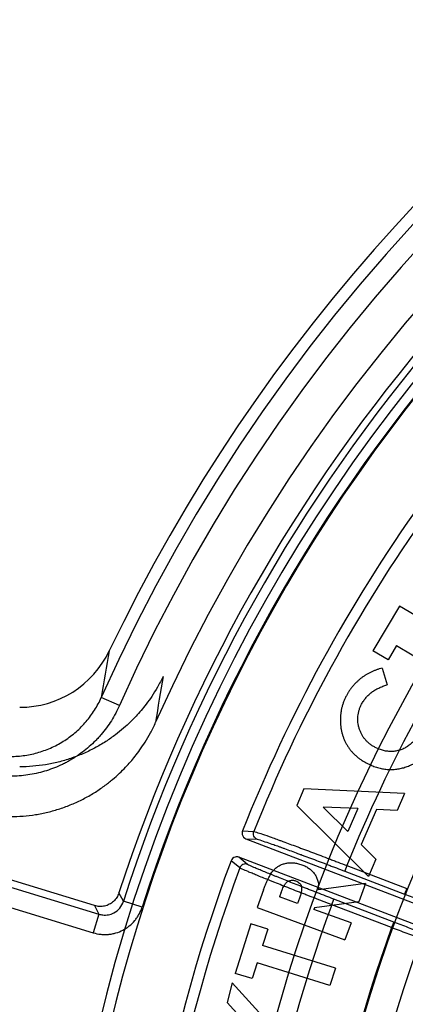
# Model space of a CAD drawing. Header units: millimetres. Extents: x 0 to 297, y 0 to 210.
# Tile 75 of 256: x 147.086 to 147.1832, y 92.9767 to 93.225. Entities that reach past the tile are written whole.
import ezdxf

# ---------------------------------------------------------------- set-up
doc = ezdxf.new("R2010")
doc.units = ezdxf.units.MM
doc.header["$LTSCALE"] = 16.335
doc.layers.get('0').update_dxf_attribs({"linetype": 'CONTINUOUS'})
doc.layers.add('01_GLOBAL', color=7, linetype='CONTINUOUS')
doc.layers.add('INTFCLR_144815', color=7, linetype='CONTINUOUS')

msp = doc.modelspace()

# ---------------------------------------------------------------- linework, layer by layer
at = {"color": 7, "linetype": 'Continuous'}
msp.add_circle((148.2308034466, 92.1164639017), 1.9, dxfattribs=at)
at = {"color": 9, "linetype": 'Continuous'}
msp.add_arc((148.2308034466, 92.1164639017), 1.8756493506, 92.9674534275, 177.0325465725, dxfattribs=at)
at = {"layer": '01_GLOBAL', "color": 7, "linetype": 'Continuous'}
msp.add_circle((148.2308034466, 92.1164639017), 1.925, dxfattribs=at)
at = {"layer": 'INTFCLR_144815', "color": 6, "linetype": 'Continuous'}
for p, q in [((147.1817097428, 93.0771152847), (147.1749886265, 93.0658434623)), ((147.1855353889, 93.07483516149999), (147.1817097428, 93.0771152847)), ((147.1788142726, 93.0635633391), (147.1749886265, 93.0658434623)), ((147.1809703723, 93.0671790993), (147.1788142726, 93.0635633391)), ((147.1809703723, 93.0671790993), (147.1975370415, 93.05730015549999)), ((147.1773420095, 93.0614661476), (147.1785536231, 93.05726366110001)), ((147.1763710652, 93.0411393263), (147.1755675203, 93.0415126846)), ((147.173463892, 93.0375296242), (147.1743790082, 93.0370906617)), ((147.1576379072, 93.0310343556), (147.1558109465, 93.02684617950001)), ((147.18299593, 93.0299038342), (147.1576379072, 93.0310343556)), ((147.18299593, 93.0299038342), (147.181121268, 93.025610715)), ((147.1558109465, 93.02684617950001), (147.1738611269, 93.00899634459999)), ((147.1686807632, 93.0203063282), (147.1624939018, 93.02645502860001)), ((147.1712041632, 93.0260781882), (147.1624939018, 93.02645502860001)), ((147.1712041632, 93.0260781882), (147.1686807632, 93.0203063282)), ((147.1759075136, 93.02586353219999), (147.1720437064, 93.01701016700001)), ((147.181121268, 93.025610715), (147.1759075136, 93.02586353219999)), ((147.1430228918, 93.01848630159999), (147.2069165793, 92.9939598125)), ((147.1757405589, 93.0132894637), (147.1720437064, 93.01701016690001)), ((147.2051247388, 92.98929191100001), (147.1412243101, 93.0138209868)), ((147.104901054, 93.00161343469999), (147.0679887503, 93.0128986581)), ((147.1757405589, 93.01328946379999), (147.1738611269, 93.00899634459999)), ((147.1614068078, 93.005581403), (147.1613379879, 93.00677826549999)), ((147.1731699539, 93.0072175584), (147.1614068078, 93.005581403)), ((147.1731699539, 93.0072175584), (147.1714813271, 93.00260961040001)), ((147.1474589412, 93.0056004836), (147.1458227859, 93.00112609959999)), ((147.1519190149, 93.0049899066), (147.1514944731, 93.00383076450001)), ((147.1560260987, 93.0021707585), (147.1514944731, 93.00383076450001)), ((147.1565078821, 93.0034968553), (147.1560260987, 93.0021707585)), ((147.1714813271, 93.00260961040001), (147.1602810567, 93.00105931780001)), ((147.1458227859, 93.00112609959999), (147.1679705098, 92.99301687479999)), ((147.1602810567, 93.00105931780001), (147.1601379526, 93.0006681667)), ((147.1695160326, 92.9972336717), (147.1601379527, 93.0006681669)), ((147.1442601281, 92.99701914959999), (147.1403486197, 92.98453571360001)), ((147.1485007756, 92.9956882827), (147.1442601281, 92.99701914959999)), ((147.1695160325, 92.9972336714), (147.1679705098, 92.993016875)), ((147.1485007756, 92.9956882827), (147.1472128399, 92.99157165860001)), ((147.1655587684, 92.9858236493), (147.1472128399, 92.99157165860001)), ((147.145843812, 92.98721175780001), (147.1445892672, 92.9832048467)), ((147.1641897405, 92.9814637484), (147.145843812, 92.98721175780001)), ((147.1445892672, 92.9832048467), (147.1403486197, 92.98453571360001)), ((147.1655587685, 92.9858236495), (147.1641897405, 92.9814637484)), ((147.1395482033, 92.98216386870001), (147.138274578, 92.977231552)), ((147.1488022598, 92.9719557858), (147.1395482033, 92.98216386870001)), ((147.1443898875, 92.9704531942), (147.138274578, 92.977231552))]:
    msp.add_line(p, q, dxfattribs=at)
at = {"layer": 'INTFCLR_144815', "color": 9, "linetype": 'Continuous'}
for p, q in [((147.1111698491, 93.0520488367), (147.1066014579, 93.05408055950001)), ((147.1421650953, 93.0204389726), (147.1450082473, 93.0203107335)), ((147.1430228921, 93.01848630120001), (147.1458618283, 93.01835486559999)), ((147.1434204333, 93.01201964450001), (147.1412243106, 93.013820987)), ((147.0675282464, 93.01125369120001), (147.1060098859, 92.9994886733)), ((147.1414783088, 93.0111398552), (147.1392811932, 93.0129463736)), ((147.1684552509, 93.0117049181), (147.1679177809, 93.0103047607)), ((147.1684552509, 93.0117049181), (147.1835113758, 93.0059254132)), ((147.1679177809, 93.0103047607), (147.1829739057, 93.0045252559)), ((147.0660843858, 93.0065310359), (147.1045660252, 92.99476601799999)), ((147.1121568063, 93.00270417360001), (147.1110417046, 93.00481012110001)), ((147.1835113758, 93.0059254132), (147.1829739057, 93.0045252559)), ((147.1049002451, 93.0016136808), (147.1060092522, 92.9994888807)), ((147.1168594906, 93.00119722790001), (147.1121566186, 93.0027042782)), ((147.1646590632, 93.0018440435), (147.1651965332, 93.0032442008)), ((147.1797247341, 92.9960608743), (147.1646590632, 93.0018440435)), ((147.1802622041, 92.9974610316), (147.1651965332, 93.0032442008)), ((147.1060098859, 92.9994886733), (147.1045660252, 92.99476601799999)), ((147.1802622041, 92.9974610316), (147.1797247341, 92.9960608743))]:
    msp.add_line(p, q, dxfattribs=at)
at = {"layer": 'INTFCLR_144815', "color": 6, "linetype": 'Continuous'}
for centre, radius, start, end in [((147.5056636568, 92.8766036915), 0.4398395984, 313.9937911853, 154.5150993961), ((147.5056636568, 92.8766036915), 0.4217045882, 71.6563998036, 156.0440844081), ((147.5056636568, 92.8766036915), 0.4149257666, 70.9981667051, 162.0018332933), ((147.5056636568, 92.8766036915), 0.4107861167, 108.7136429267, 257.7559644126), ((147.5056636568, 92.8766036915), 0.3305190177, 45.0000000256, 314.9999999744), ((147.5056636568, 92.8766036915), 0.329927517, 44.99999995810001, 315.0000000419), ((147.5056636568, 92.8766036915), 0.3294494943, 44.99999997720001, 315.0000000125), ((147.5058872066, 92.87614098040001), 0.3913, 144.5520789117, 158.3604875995), ((147.0860446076, 93.0766102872), 0.0250070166, 270.0120030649, 334.5268850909), ((147.5058872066, 92.87614098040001), 0.3913, 159.5360679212, 203.3367082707)]:
    msp.add_arc(centre, radius, start, end, dxfattribs=at)
at = {"layer": 'INTFCLR_144815', "color": 9, "linetype": 'Continuous'}
for centre, radius, start, end in [((147.5056636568, 92.8766036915), 0.4367478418, 71.617857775, 156.0236179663), ((147.5056636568, 92.8766036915), 0.4317480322, 71.6178577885, 156.0236179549), ((147.5056636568, 92.8766036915), 0.4132177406, 70.768222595, 162.2317774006), ((147.5056636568, 92.8766036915), 0.4080560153, 125.9035433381, 247.5002459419), ((147.505663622, 92.8766037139), 0.3681107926, 125.9035433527, 247.5002459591), ((147.5056636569, 92.87660369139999), 0.4082795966, 137.7076787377, 162.2317774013), ((147.5056636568, 92.8766036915), 0.3468891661, 128.484146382, 209.9999999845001), ((147.5058872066, 92.87614098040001), 0.3886110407, 144.6884762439, 158.2234804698), ((147.5056636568, 92.8766036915), 0.3393168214, 138.4596802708, 165.5403197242), ((147.5058872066, 92.87614098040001), 0.3636453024, 144.7941622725, 158.1121101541), ((147.5312188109, 92.9873096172), 0.4298351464, 169.4709817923, 171.0634370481), ((147.5303338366, 92.9872387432), 0.4145008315, 169.9734511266, 171.5944592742), ((147.5058872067, 92.87614098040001), 0.3886110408, 159.6723536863, 203.1995351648), ((147.5058872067, 92.87614098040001), 0.3636453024, 159.7769988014, 203.0866188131), ((147.5056636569, 92.8766036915), 0.3471400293, 159.8720266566, 203.1279733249)]:
    msp.add_arc(centre, radius, start, end, dxfattribs=at)
at = {"layer": 'INTFCLR_144815', "color": 6, "linetype": 'Continuous'}
for points, knots in [([(147.1773420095, 93.0614661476), (147.1770996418, 93.06140499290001), (147.1766163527, 93.0612830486), (147.1759066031, 93.0610573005), (147.1752127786, 93.0608009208), (147.1745391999, 93.0605042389), (147.1738844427, 93.0601700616), (147.1732501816, 93.05979700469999), (147.172633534, 93.05938952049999), (147.1720328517, 93.05895288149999), (147.1714584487, 93.0584824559), (147.1709153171, 93.0579858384), (147.1704005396, 93.0574687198), (147.1699204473, 93.05692369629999), (147.1694651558, 93.0563587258), (147.1690512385, 93.0557628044), (147.1686620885, 93.0551479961), (147.1684291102, 93.0547209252), (147.1683121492, 93.05450652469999)], [0, 0, 0, 0, 0.0637545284, 0.1271285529, 0.1898908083, 0.252369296, 0.3147740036, 0.3773156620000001, 0.4399795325, 0.5032626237, 0.5666781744, 0.6292711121, 0.6909385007, 0.7527178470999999, 0.8144825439, 0.8759254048, 0.937711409, 1, 1, 1, 1]), ([(147.1221635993, 93.0594051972), (147.1217190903, 93.05847265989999), (147.1208176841, 93.0567559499), (147.1193746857, 93.0544341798), (147.1179823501, 93.05248272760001), (147.1166568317, 93.0508288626), (147.1153271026, 93.04932865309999), (147.1138751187, 93.04784379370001), (147.1121620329, 93.04627247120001), (147.1101062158, 93.0446076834), (147.1076755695, 93.0429073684), (147.104930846, 93.0412916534), (147.1019809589, 93.0398657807), (147.0989238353, 93.0386858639), (147.0957824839, 93.0377604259), (147.0925770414, 93.0370948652), (147.0893258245, 93.036693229), (147.0871418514, 93.0366036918), (147.0860499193, 93.0366036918)], [0, 0, 0, 0, 0.0688065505, 0.1289884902, 0.1819446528, 0.2283773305, 0.2700928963, 0.3154186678, 0.3666412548, 0.4248355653, 0.4914858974, 0.564026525, 0.6367310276, 0.7094675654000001, 0.7820398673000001, 0.8546078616, 0.9272723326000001, 1, 1, 1, 1]), ([(147.1721664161, 93.0524028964), (147.1723301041, 93.0526932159), (147.1726551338, 93.0532696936), (147.173255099, 93.0540588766), (147.1739305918, 93.0547811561), (147.174694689, 93.0554259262), (147.1755375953, 93.05600191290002), (147.1764676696, 93.05649685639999), (147.1774751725, 93.05693055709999), (147.1781887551, 93.0571509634), (147.1785536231, 93.05726366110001)], [0, 0, 0, 0, 0.1209075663, 0.2400821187, 0.3589485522, 0.4793823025, 0.6023770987, 0.7289638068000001, 0.8614141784, 1, 1, 1, 1]), ([(147.1683121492, 93.05450652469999), (147.1681852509, 93.05425028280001), (147.1679330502, 93.0537410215), (147.1676079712, 93.0529583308), (147.1673400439, 93.05216267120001), (147.1671253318, 93.05135479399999), (147.1669611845, 93.050534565), (147.1668599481, 93.04970204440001), (147.1667984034, 93.0488597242), (147.1668026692, 93.0480120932), (147.1668474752, 93.0471693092), (147.1669473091, 93.046343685), (147.1671009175, 93.04554101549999), (147.1673011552, 93.0447617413), (147.1675497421, 93.0440041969), (147.1678498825, 93.0432687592), (147.1682048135, 93.0425576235), (147.1686047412, 93.04186971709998), (147.1690537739, 93.0412122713), (147.1695456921, 93.0405840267), (147.1700883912, 93.0399916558), (147.1706728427, 93.0394284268), (147.1713076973, 93.0389041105), (147.1719791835, 93.03840475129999), (147.1727026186, 93.03794745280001), (147.1732079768, 93.03767008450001), (147.173463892, 93.0375296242)], [0, 0, 0, 0, 0.0433085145, 0.0860723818, 0.1282708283, 0.1703963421, 0.2126277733, 0.2548729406, 0.2973645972, 0.3404804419, 0.3831825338, 0.4251590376, 0.4663528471, 0.5068971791, 0.5469628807, 0.5870408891, 0.6271131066, 0.6672684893, 0.7074873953, 0.7476268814, 0.7880364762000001, 0.8290927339, 0.8704804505, 0.9126823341, 0.9557820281, 1, 1, 1, 1]), ([(147.1755675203, 93.0415126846), (147.1753229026, 93.0416478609), (147.1748425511, 93.04191330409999), (147.1741822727, 93.04238711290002), (147.1735803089, 93.04290141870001), (147.1730494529, 93.0434738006), (147.1725794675, 93.0440919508), (147.1721715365, 93.0447574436), (147.171831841, 93.0454745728), (147.1715583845, 93.04623196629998), (147.1713538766, 93.0470109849), (147.1712290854, 93.0477955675), (147.1711794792, 93.0485752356), (147.1712132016, 93.0493523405), (147.1713292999, 93.0501258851), (147.1715254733, 93.0508945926), (147.1718042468, 93.05165915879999), (147.1720442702, 93.0521520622), (147.1721664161, 93.0524028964)], [0, 0, 0, 0, 0.065841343, 0.1292914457, 0.1912182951, 0.2522226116, 0.3129533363, 0.374031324, 0.435904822, 0.4997039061, 0.5636240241, 0.6255009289, 0.6867202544, 0.7475064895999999, 0.8085280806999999, 0.8708090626, 0.934255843, 1, 1, 1, 1]), ([(147.083726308, 93.0240584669), (147.0847812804, 93.0240584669), (147.0868922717, 93.0241420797), (147.0900399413, 93.02451775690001), (147.0931506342, 93.0251419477), (147.0962022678, 93.02601076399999), (147.0991741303, 93.02711797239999), (147.1020483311, 93.028456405), (147.1047781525, 93.03000140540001), (147.1072476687, 93.03166548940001), (147.1093801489, 93.0333372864), (147.111161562, 93.0349254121), (147.1126569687, 93.03641629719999), (147.1139506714, 93.03784058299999), (147.115168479, 93.03931160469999), (147.1164073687, 93.0409641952), (147.1177103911, 93.0429166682), (147.1190486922, 93.0452205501), (147.119878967, 93.0469149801), (147.1202854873, 93.04782993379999)], [0, 0, 0, 0, 0.0686391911, 0.1372843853, 0.2060439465, 0.2748440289, 0.3435056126, 0.412168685, 0.4809133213, 0.5473740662, 0.6057245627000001, 0.657080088, 0.7025579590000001, 0.7430497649, 0.7822234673, 0.8267666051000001, 0.8773716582, 0.9348594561, 1, 1, 1, 1]), ([(147.1865722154, 93.04496149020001), (147.1863862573, 93.044633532), (147.1860201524, 93.0439878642), (147.1853391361, 93.0431200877), (147.1845696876, 93.0423568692), (147.1838517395, 93.0418169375), (147.1832451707, 93.0414431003), (147.1827782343, 93.04119761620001), (147.1823023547, 93.0409868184), (147.1818148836, 93.040816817), (147.1813198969, 93.04067593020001), (147.1808158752, 93.04057281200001), (147.1803015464, 93.04049876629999), (147.1796034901, 93.0404560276), (147.1787175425, 93.04049259), (147.1776556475, 93.040680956), (147.1768765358, 93.0409282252), (147.1764541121, 93.04110357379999), (147.1763710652, 93.0411393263)], [0, 0, 0, 0, 0.0938605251, 0.1847879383, 0.2739026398, 0.3633094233, 0.4079653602, 0.4513963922, 0.4946934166, 0.5375602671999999, 0.5799666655, 0.6228701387, 0.6656893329, 0.7093709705, 0.7970267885, 0.8859633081, 0.9774572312, 1, 1, 1, 1]), ([(147.1743790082, 93.0370906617), (147.1744789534, 93.03704511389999), (147.1749714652, 93.0368263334), (147.1758700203, 93.0364923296), (147.1770831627, 93.03617297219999), (147.1782937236, 93.0359719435), (147.179499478, 93.0359067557), (147.1807035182, 93.0359628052), (147.1819020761, 93.03615148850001), (147.1830879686, 93.03646089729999), (147.1842355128, 93.03688746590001), (147.1853271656, 93.03742377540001), (147.1863471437, 93.03807238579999), (147.1873010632, 93.03882378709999), (147.1881824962, 93.039684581), (147.188996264, 93.04064965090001), (147.1897447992, 93.0417207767), (147.1901741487, 93.04249595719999), (147.1903930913, 93.0428912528)], [0, 0, 0, 0, 0.0174242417, 0.08549509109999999, 0.1517474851, 0.2161399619, 0.2797947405, 0.3429196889, 0.4069838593, 0.4718884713, 0.5370073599, 0.6008482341, 0.6644500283, 0.728379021, 0.7931222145, 0.8595165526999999, 0.92836187, 1, 1, 1, 1]), ([(147.1421650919, 93.0204389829), (147.1420503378, 93.0201497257), (147.1419851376, 93.0193274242), (147.1425964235, 93.01865001), (147.1430228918, 93.01848630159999)], [0, 0, 0, 0, 0.4051938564, 1, 1, 1, 1]), ([(147.1412243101, 93.0138209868), (147.1409335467, 93.01393259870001), (147.1401118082, 93.0139895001), (147.1394405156, 93.0133733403), (147.1392811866, 93.0129463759)], [0, 0, 0, 0, 0.4059698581, 1, 1, 1, 1]), ([(147.1474589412, 93.0056004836), (147.1475687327, 93.0058952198), (147.1477798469, 93.00646195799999), (147.148108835, 93.0072708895), (147.1484381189, 93.00800519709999), (147.1487602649, 93.0086683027), (147.1490785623, 93.0092567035), (147.1493940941, 93.009769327), (147.1497020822, 93.0102126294), (147.1500173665, 93.0105856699), (147.1503400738, 93.0109091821), (147.1506794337, 93.0111950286), (147.1510383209, 93.01145311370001), (147.151414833, 93.01168425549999), (147.1518148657, 93.0118774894), (147.1522297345, 93.0120538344), (147.1526708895, 93.01218767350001), (147.1531252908, 93.0123038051), (147.1535939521, 93.0123860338), (147.1540726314, 93.0124268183), (147.1545572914, 93.0124384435), (147.1550480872, 93.0124070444), (147.1555456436, 93.012346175), (147.1560508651, 93.01224521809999), (147.1565619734, 93.01210660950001), (147.1568996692, 93.0119896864), (147.1570707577, 93.01193044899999)], [0, 0, 0, 0, 0.0712033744, 0.1369145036, 0.1976608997, 0.2533641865, 0.3037839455, 0.3490393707, 0.3895890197, 0.42586273, 0.4594621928, 0.4929244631, 0.526192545, 0.5594684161, 0.5927929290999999, 0.6266861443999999, 0.6614102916, 0.6970315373, 0.7328360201, 0.7689791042, 0.8057037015, 0.8424847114, 0.8802135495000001, 0.9191126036, 0.9590196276, 1, 1, 1, 1]), ([(147.1570707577, 93.01193044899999), (147.1572483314, 93.0118630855), (147.1575975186, 93.01173061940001), (147.1580928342, 93.0114913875), (147.1585513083, 93.0112267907), (147.1589823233, 93.0109471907), (147.1593701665, 93.0106300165), (147.1597309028, 93.01029586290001), (147.1600583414, 93.00993776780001), (147.1603439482, 93.00954870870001), (147.1605966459, 93.00913816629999), (147.1608184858, 93.00870510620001), (147.1610063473, 93.0082462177), (147.1611491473, 93.00775882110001), (147.1612688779, 93.0072690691), (147.1613183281, 93.00693821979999), (147.1613379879, 93.00677826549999)], [0, 0, 0, 0, 0.08042565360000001, 0.1581518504, 0.2326746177, 0.3045981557, 0.3754988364, 0.4446009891, 0.5127910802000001, 0.5806877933, 0.6487313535, 0.7168115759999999, 0.7866062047, 0.8584129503, 0.9317698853, 1, 1, 1, 1]), ([(147.1519190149, 93.0049899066), (147.1520171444, 93.0052482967), (147.1521966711, 93.00572101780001), (147.1524696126, 93.0063550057), (147.1527270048, 93.0068463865), (147.1529791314, 93.00721061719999), (147.1532362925, 93.0074799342), (147.1535107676, 93.00768652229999), (147.153811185, 93.00784765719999), (147.1541358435, 93.0079550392), (147.1544745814, 93.0080183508), (147.1548238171, 93.0080280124), (147.1551804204, 93.0079809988), (147.1554117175, 93.00790510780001), (147.1555300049, 93.0078662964)], [0, 0, 0, 0, 0.1571415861, 0.2874884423, 0.3922534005, 0.4720204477, 0.5385160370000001, 0.6030657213, 0.6665622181, 0.7314591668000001, 0.7967140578, 0.8618310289, 0.9293390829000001, 1, 1, 1, 1]), ([(147.1555300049, 93.0078662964), (147.1557163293, 93.00778743), (147.1560663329, 93.00763928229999), (147.1565151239, 93.0073209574), (147.1568302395, 93.0069220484), (147.1569916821, 93.0065390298), (147.1570547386, 93.0062020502), (147.1570651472, 93.0059120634), (147.1570517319, 93.0055894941), (147.1570003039, 93.0052345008), (147.1569234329, 93.00484772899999), (147.156817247, 93.00442574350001), (147.1566801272, 93.0039700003), (147.1565667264, 93.0036584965), (147.1565078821, 93.0034968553)], [0, 0, 0, 0, 0.1175050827, 0.2207290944, 0.3162083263, 0.4094804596, 0.4593646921, 0.5149275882, 0.5778814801, 0.6469456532, 0.7233095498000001, 0.8072050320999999, 0.8999575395, 1, 1, 1, 1]), ([(147.1110417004, 93.0048101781), (147.1109090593, 93.0044018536), (147.110539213, 93.00361719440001), (147.1097020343, 93.00262972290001), (147.1086450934, 93.0018912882), (147.1074353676, 93.0014564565), (147.1061551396, 93.00134228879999), (147.1053080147, 93.0014889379), (147.104901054, 93.00161343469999)], [0, 0, 0, 0, 0.168196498, 0.3353770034, 0.5017472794, 0.6675397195, 0.8332726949, 1, 1, 1, 1]), ([(147.2031765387, 92.9874992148), (147.2027930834, 92.9875230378), (147.2022003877, 92.9877847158), (147.2013165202, 92.98805770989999), (147.2004703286, 92.9883549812), (147.1994779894, 92.9887011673), (147.1983457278, 92.9891052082), (147.1970801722, 92.9895610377), (147.1956950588, 92.99006502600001), (147.1942022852, 92.9906126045), (147.1926111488, 92.99120024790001), (147.1909284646, 92.9918253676), (147.1891675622, 92.992483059), (147.1873475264, 92.9931663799), (147.1854833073, 92.99386970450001), (147.183588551, 92.99458753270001), (147.1816647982, 92.9953192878), (147.1803750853, 92.9958119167), (147.1797247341, 92.9960608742)], [0, 0, 0, 0, 0.0461580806, 0.07568503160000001, 0.1116260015, 0.1537554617, 0.2020066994, 0.2560418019, 0.3153698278, 0.379089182, 0.4470729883, 0.519153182, 0.5947506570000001, 0.6729066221, 0.752719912, 0.8341320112, 0.9163359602, 1, 1, 1, 1])]:
    msp.add_open_spline(points, degree=3, knots=knots, dxfattribs=at)
at = {"layer": 'INTFCLR_144815', "color": 9, "linetype": 'Continuous'}
for points, knots in [([(147.0837548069, 93.0392269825), (147.0843591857, 93.0392270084), (147.0855685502, 93.03927098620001), (147.0879636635, 93.039532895), (147.0909029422, 93.0401815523), (147.0937177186, 93.0412448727), (147.0958595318, 93.0423306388), (147.0979159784, 93.0435670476), (147.0998316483, 93.0450205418), (147.1015764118, 93.04666822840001), (147.1031990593, 93.0484385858), (147.1049817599, 93.05086294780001), (147.1061140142, 93.0529843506), (147.1066014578, 93.0540805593)], [0, 0, 0, 0, 0.0629536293, 0.1259169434, 0.2507944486, 0.3753228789, 0.4381973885, 0.5007236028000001, 0.6250908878, 0.6876564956, 0.7505226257, 0.875036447, 1, 1, 1, 1]), ([(147.1111698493, 93.0520488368), (147.1105792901, 93.0507210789), (147.1092210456, 93.0481832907), (147.107310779, 93.04558276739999), (147.1058744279, 93.0439573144), (147.1048726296, 93.0429033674), (147.1030388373, 93.041173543), (147.1007549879, 93.0394413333), (147.0985963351, 93.03814257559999), (147.0973121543, 93.0374622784), (147.0953574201, 93.0365161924), (147.0923396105, 93.03537851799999), (147.0888218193, 93.03459897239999), (147.0859296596, 93.0342824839), (147.084481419, 93.034230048), (147.0837548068, 93.0342300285)], [0, 0, 0, 0, 0.1250000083, 0.2500000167, 0.2812500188, 0.3125000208, 0.375000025, 0.5000000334, 0.5625000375, 0.5937500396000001, 0.6250000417, 0.75000005, 0.8750000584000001, 0.9375000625, 1, 1, 1, 1]), ([(147.1458618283, 93.01835486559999), (147.1455022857, 93.0184932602), (147.1448697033, 93.01908595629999), (147.1448655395, 93.01995252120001), (147.1450082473, 93.0203107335)], [0, 0, 0, 0, 0.4997832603, 1, 1, 1, 1]), ([(147.1450082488, 93.0203107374), (147.1452408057, 93.02029597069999), (147.1459613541, 93.02002401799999), (147.1474312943, 93.0195707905), (147.1491320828, 93.0189494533), (147.1505906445, 93.0184256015), (147.1515673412, 93.018069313), (147.1532454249, 93.01745494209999), (147.1549870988, 93.01680932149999), (147.1567919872, 93.01613537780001), (147.1581096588, 93.0156417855), (147.1605242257, 93.0147332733), (147.1629766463, 93.0138025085), (147.1651248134, 93.0129824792), (147.1666028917, 93.0124169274), (147.16771354, 93.0119904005), (147.1684552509, 93.0117049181)], [0, 0, 0, 0, 0.0279838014, 0.09086560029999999, 0.1859160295, 0.2448485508, 0.2770800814, 0.310754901, 0.4594542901, 0.5001395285, 0.5421201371, 0.6284299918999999, 0.809949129, 0.8571260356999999, 0.9045585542, 1, 1, 1, 1]), ([(147.1458618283, 93.01835486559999), (147.1460808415, 93.01834469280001), (147.1474708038, 93.0178332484), (147.1492806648, 93.0172666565), (147.1511160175, 93.0165987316), (147.1520348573, 93.016266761), (147.1536133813, 93.01569168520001), (147.1552516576, 93.0150878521), (147.1569492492, 93.0144567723), (147.1581885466, 93.0139945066), (147.1604593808, 93.0131433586), (147.162765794, 93.01227128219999), (147.1647859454, 93.0115026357), (147.1661758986, 93.0109724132), (147.1672203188, 93.0105724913), (147.1679177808, 93.0103047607)], [0, 0, 0, 0, 0.0280080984, 0.1859459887, 0.2448796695, 0.2771107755, 0.3107838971, 0.4594798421, 0.5001635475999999, 0.542142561, 0.628449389, 0.8099594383, 0.8571334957, 0.9045635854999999, 1, 1, 1, 1]), ([(147.1434204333, 93.01201964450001), (147.1430610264, 93.0121572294), (147.1421954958, 93.0121404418), (147.1416124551, 93.0115009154), (147.1414783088, 93.0111398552)], [0, 0, 0, 0, 0.4997834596, 1, 1, 1, 1]), ([(147.1651965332, 93.0032442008), (147.1638183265, 93.003773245), (147.1617687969, 93.0045638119), (147.1593897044, 93.0054885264), (147.1580605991, 93.0060071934), (147.1561769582, 93.0067442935), (147.1540610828, 93.0075778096), (147.1520051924, 93.00839609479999), (147.1509169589, 93.00883175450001), (147.149490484, 93.0094054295), (147.1479562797, 93.010026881), (147.1463672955, 93.0106887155), (147.1452183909, 93.01116523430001), (147.144270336, 93.0116137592), (147.143592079, 93.0118788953), (147.1434204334, 93.0120196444)], [0, 0, 0, 0, 0.1885945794, 0.2806336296, 0.326084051, 0.3708606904, 0.5390402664, 0.6166068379, 0.6535439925, 0.6887896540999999, 0.8130312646, 0.8649552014, 0.9087957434, 0.9716424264, 1, 1, 1, 1]), ([(147.1646590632, 93.0018440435), (147.1631924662, 93.0024057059), (147.1610113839, 93.00324477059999), (147.1584794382, 93.0042258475), (147.1570649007, 93.00477602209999), (147.1550601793, 93.0055578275), (147.1528082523, 93.0064418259), (147.1506198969, 93.00730903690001), (147.1494615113, 93.0077706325), (147.1479430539, 93.0083783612), (147.1463098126, 93.00903630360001), (147.1446178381, 93.0097364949), (147.1433949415, 93.01024078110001), (147.1423838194, 93.01071353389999), (147.1416631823, 93.0109932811), (147.1414783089, 93.0111398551)], [0, 0, 0, 0, 0.1886056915, 0.2806510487, 0.3261033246, 0.3708818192, 0.5390686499, 0.6166388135, 0.6535770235, 0.688822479, 0.8130659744, 0.8649890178, 0.9088292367, 0.9716661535, 1, 1, 1, 1]), ([(147.1829739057, 93.0045252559), (147.1835898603, 93.00428881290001), (147.1848173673, 93.0038165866), (147.1866471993, 93.0031095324), (147.1884505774, 93.0024095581), (147.190214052, 93.0017219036), (147.1919244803, 93.00105168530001), (147.1935696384, 93.0004036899), (147.1951381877, 92.99978240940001), (147.1966192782, 92.99919210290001), (147.1980024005, 92.99863709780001), (147.1992773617, 92.99812108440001), (147.2004356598, 92.997648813), (147.2014670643, 92.9972204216), (147.2023711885, 92.9968486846), (147.2034405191, 92.9963620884), (147.204295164, 92.99612068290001), (147.2047406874, 92.9957533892)], [0, 0, 0, 0, 0.0843262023, 0.168096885, 0.250723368, 0.3315698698, 0.4100165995, 0.4855171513, 0.5575606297, 0.6256460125, 0.6892973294, 0.7480368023, 0.8014454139, 0.8491520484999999, 0.8908399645, 0.9262018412, 1, 1, 1, 1]), ([(147.1060098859, 92.9994886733), (147.1063212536, 92.99938556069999), (147.1071170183, 92.9992029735), (147.1084283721, 92.99923291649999), (147.1105620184, 92.9999391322), (147.1118000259, 93.00149671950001), (147.1121566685, 93.0027042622)], [0, 0, 0, 0, 0.1286340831, 0.3181050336, 0.5062021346, 1, 1, 1, 1]), ([(147.1045660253, 92.99476601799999), (147.1051849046, 92.9945768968), (147.1061335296, 92.99438361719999), (147.1074244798, 92.99431192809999), (147.108380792, 92.994351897), (147.1093302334, 92.9944835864), (147.1105914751, 92.99478809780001), (147.1117727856, 92.99526640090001), (147.1128841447, 92.9959193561), (147.1139258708, 92.9966807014), (147.1148331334, 92.9975733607), (147.1156152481, 92.9986085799), (147.1162825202, 92.99969944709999), (147.1166618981, 93.0005810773), (147.1168594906, 93.00119722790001)], [0, 0, 0, 0, 0.1249999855, 0.1874999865, 0.2499999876, 0.3124999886, 0.3749999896, 0.4999999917, 0.5624999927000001, 0.6249999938, 0.7499999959, 0.8124999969, 0.8749999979, 1, 1, 1, 1]), ([(147.2023075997, 92.9894149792), (147.2019548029, 92.98943036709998), (147.2011466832, 92.98977505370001), (147.2000236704, 92.99011134), (147.1988899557, 92.99051643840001), (147.1978364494, 92.9908883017), (147.1966591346, 92.9913126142), (147.1953659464, 92.99178242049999), (147.1939664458, 92.992295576), (147.1924706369, 92.9928480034), (147.1908890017, 92.9934359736), (147.1892323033, 92.9940554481), (147.1875122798, 92.9947020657), (147.1857418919, 92.99537094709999), (147.1839347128, 92.99605695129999), (147.1821039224, 92.9967550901), (147.1808773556, 92.9972248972), (147.1802622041, 92.9974610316)], [0, 0, 0, 0, 0.0451330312, 0.1093068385, 0.1510043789, 0.1987329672, 0.2521663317, 0.3109248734, 0.3745884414, 0.4426758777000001, 0.5147223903, 0.590249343, 0.6687328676, 0.7495755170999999, 0.8321293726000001, 0.9157853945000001, 1, 1, 1, 1])]:
    msp.add_open_spline(points, degree=3, knots=knots, dxfattribs=at)

doc.saveas('drawing.dxf')
